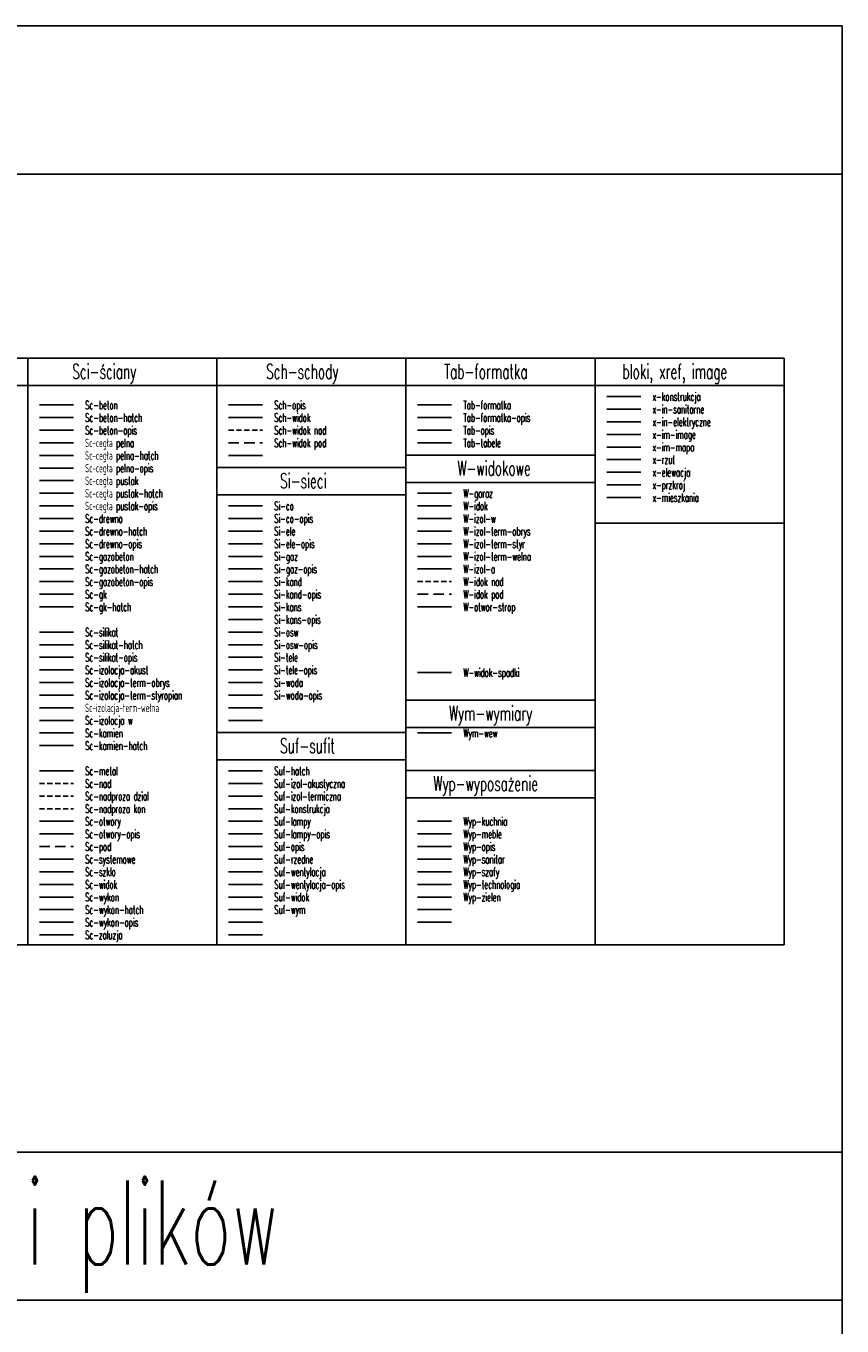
# Model space of a CAD drawing. Extents: x 41755 to 123924, y -112333 to 86187.
# Tile 152 of 256: x 52481 to 54423, y -533 to 2558. Entities that reach past the tile are written whole.
import ezdxf

# ---------------------------------------------------------------- set-up
doc = ezdxf.new("R2010")
doc.units = 0
doc.header["$LTSCALE"] = 50
doc.linetypes.add('DASHED', pattern=[0.75, 0.5, -0.25])
doc.linetypes.add('DASHED2', pattern=[0.375, 0.25, -0.125])
doc.layers.get('0').update_dxf_attribs({"color": 101, "linetype": 'CONTINUOUS'})
for name, color, linetype in [('Sc-beton', 7, 'CONTINUOUS'), ('Sc-beton-hatch', 86, 'CONTINUOUS'), ('Sc-beton-opis', 51, 'CONTINUOUS'), ('Sc-cegla pelna', 32, 'CONTINUOUS'), ('Sc-cegla pelna-hatch', 8, 'CONTINUOUS'), ('Sc-cegla pelna-opis', 51, 'CONTINUOUS'), ('Sc-cegla pustak', 42, 'CONTINUOUS'), ('Sc-cegla pustak-hatch', 8, 'CONTINUOUS'), ('Sc-cegla pustak-opis', 51, 'CONTINUOUS'), ('Sc-drewno', 22, 'CONTINUOUS'), ('Sc-drewno-hatch', 8, 'CONTINUOUS'), ('Sc-drewno-opis', 51, 'CONTINUOUS'), ('Sc-gazobeton', 45, 'CONTINUOUS'), ('Sc-gazobeton-hatch', 8, 'CONTINUOUS'), ('Sc-gazobeton-opis', 51, 'CONTINUOUS'), ('Sc-gk', 120, 'CONTINUOUS'), ('Sc-gk-hatch', 8, 'CONTINUOUS'), ('Sc-izolacja akust', 151, 'BATTING'), ('Sc-izolacja term-obrys', 132, 'CONTINUOUS'), ('Sc-izolacja term-styropian', 151, 'STYROPIAN-KA'), ('Sc-izolacja term-welna', 151, 'BATTING'), ('Sc-izolacja w', 144, 'CONTINUOUS'), ('Sc-kamien', 31, 'CONTINUOUS'), ('Sc-kamien-hatch', 8, 'CONTINUOUS'), ('Sc-metal', 141, 'CONTINUOUS'), ('Sc-nad', 5, 'DASHED2'), ('Sc-nadproza dzial', 5, 'DASHED2'), ('Sc-nadproza kon', 5, 'DASHED2'), ('Sc-otwory', 126, 'CONTINUOUS'), ('Sc-otwory-opis', 126, 'CONTINUOUS'), ('Sc-pod', 5, 'DASHED'), ('Sc-silikat', 61, 'CONTINUOUS'), ('Sc-silikat-hatch', 8, 'CONTINUOUS'), ('Sc-silikat-opis', 51, 'CONTINUOUS'), ('Sc-systemowe', 150, 'CONTINUOUS'), ('Sc-szklo', 134, 'CONTINUOUS'), ('Sc-wykon', 81, 'CONTINUOUS'), ('Sc-wykon-hatch', 8, 'CONTINUOUS'), ('Sc-wykon-opis', 51, 'CONTINUOUS'), ('Sc-zaluzja', 9, 'CONTINUOUS'), ('Sch-opis', 51, 'CONTINUOUS'), ('Sch-widok', 12, 'CONTINUOUS'), ('Sch-widok-nad', 12, 'DASHED2'), ('Sch-widok-pod', 12, 'DASHED'), ('Si-co', 70, 'CONTINUOUS'), ('Si-co-opis', 70, 'CONTINUOUS'), ('Si-ele', 10, 'CONTINUOUS'), ('Si-ele-opis', 10, 'CONTINUOUS'), ('Si-gaz', 40, 'CONTINUOUS'), ('Si-gaz-opis', 40, 'CONTINUOUS'), ('Si-kand', 76, 'CONTINUOUS'), ('Si-kand-opis', 76, 'CONTINUOUS'), ('Si-kans', 34, 'CONTINUOUS'), ('Si-kans-opis', 34, 'CONTINUOUS'), ('Si-osw', 210, 'CONTINUOUS'), ('Si-osw-opis', 210, 'CONTINUOUS'), ('Si-tele', 30, 'CONTINUOUS'), ('Si-tele-opis', 30, 'CONTINUOUS'), ('Si-woda', 160, 'CONTINUOUS'), ('Si-woda-opis', 160, 'CONTINUOUS'), ('Suf-hatch', 162, 'CONTINUOUS'), ('Suf-izol-akustyczna', 151, 'CONTINUOUS'), ('Suf-izol-termiczna', 151, 'CONTINUOUS'), ('Suf-konstrukcja', 9, 'CONTINUOUS'), ('Suf-lampy', 8, 'CONTINUOUS'), ('Suf-lampy-opis', 75, 'CONTINUOUS'), ('Suf-opis', 75, 'CONTINUOUS'), ('Suf-rzedne', 8, 'CONTINUOUS'), ('Suf-wentylacja', 8, 'CONTINUOUS'), ('Suf-wentylacja-opis', 75, 'CONTINUOUS'), ('Suf-widok', 8, 'CONTINUOUS'), ('Suf-wym', 8, 'CONTINUOUS'), ('Tab-formatka', 1, 'CONTINUOUS'), ('Tab-formatka-opis', 1, 'CONTINUOUS'), ('Tab-opis', 1, 'CONTINUOUS'), ('Tab-tabele', 1, 'CONTINUOUS'), ('W-garaz', 9, 'CONTINUOUS'), ('W-idok', 8, 'CONTINUOUS'), ('W-idok nad', 5, 'DASHED2'), ('W-idok pod', 5, 'DASHED'), ('W-izol-a', 151, 'BATTING'), ('W-izol-term-obrys', 132, 'CONTINUOUS'), ('W-izol-term-styrop', 151, 'STYROPIAN-KA'), ('W-izol-term-welna', 151, 'BATTING'), ('W-izol-w', 144, 'CONTINUOUS'), ('W-otwor-strop', 1, 'CONTINUOUS'), ('W-widok-spadki', 61, 'CONTINUOUS'), ('Wym-wew', 8, 'CONTINUOUS'), ('Wyp-kuchnia', 71, 'CONTINUOUS'), ('Wyp-meble', 155, 'CONTINUOUS'), ('Wyp-opis', 51, 'CONTINUOUS'), ('Wyp-sanitar', 131, 'CONTINUOUS'), ('Wyp-szafy', 9, 'CONTINUOUS'), ('Wyp-technologia', 71, 'CONTINUOUS'), ('Wyp-zielen', 104, 'CONTINUOUS'), ('x-elewacja', 8, 'CONTINUOUS'), ('x-image', 8, 'CONTINUOUS'), ('x-mapa', 8, 'CONTINUOUS'), ('x-mieszkania', 8, 'CONTINUOUS'), ('x-przekroj', 8, 'CONTINUOUS'), ('x-rzut', 8, 'CONTINUOUS')]:
    doc.layers.add(name, color=color, linetype=linetype)
for name, color, linetype, plot in [('x-in-elektryczne', 234, 'CONTINUOUS', False), ('x-in-sanitarne', 73, 'CONTINUOUS', False), ('x-konstrukcja', 161, 'CONTINUOUS', False)]:
    doc.layers.add(name, color=color, linetype=linetype, plot=plot)
doc.styles.add('KA wymiar', font='romans.shx', dxfattribs={"width": 0.6})
doc.linetypes.add('BATTING', pattern='A,0.0001,-0.1,[134,ltypeshp.shx,S=0.1,R=0,X=-0.1,Y=0],-0.2,[134,ltypeshp.shx,S=0.1,R=180,X=0.1,Y=0],-0.1', length=0.4001)
doc.linetypes.add('STYROPIAN-KA', pattern='A,0.0001,-0.1,[135,ltypeshp.shx,S=0.1,R=0,X=-0.1,Y=0],0,[135,ltypeshp.shx,S=0.1,R=180,X=0.1,Y=0],-0.1', length=0.2001)

msp = doc.modelspace()

# ---------------------------------------------------------------- linework, layer by layer
for p, q in [((41755.108, 2205.993), (54423.318, 2205.993)), ((49785.612, 1767.886), (54285.612, 1767.886)), ((52485.612, 373.178), (52485.612, 1767.886)), ((52935.612, 373.178), (52935.612, 1767.886)), ((53385.612, 373.178), (53385.612, 1767.886)), ((53835.612, 373.178), (53835.612, 1767.886)), ((54285.612, 373.178), (54285.612, 1767.886)), ((49785.612, 1702.886), (54285.612, 1702.886)), ((52963.318, 1536.969), (53044.316, 1536.969)), ((53385.612, 1537.886), (53835.612, 1537.886)), ((52935.612, 1507.886), (53385.612, 1507.886)), ((53385.612, 1472.886), (53835.612, 1472.886)), ((52513.318, 1446.969), (52594.316, 1446.969)), ((52935.612, 1442.886), (53385.612, 1442.886)), ((52513.318, 1386.969), (52594.316, 1386.969)), ((53835.612, 1375.634), (54285.612, 1375.634)), ((52963.318, 936.969), (53044.316, 936.969)), ((53385.612, 955.353), (53835.612, 955.353)), ((52963.318, 906.969), (53044.316, 906.969)), ((52935.612, 877.886), (53385.612, 877.886)), ((53385.612, 890.353), (53835.612, 890.353)), ((52935.612, 812.886), (53385.612, 812.886)), ((53385.612, 787.886), (53835.612, 787.886)), ((53385.612, 722.886), (53835.612, 722.886)), ((53413.318, 456.969), (53494.316, 456.969)), ((52963.318, 426.969), (53044.316, 426.969)), ((53413.318, 426.969), (53494.316, 426.969)), ((49785.612, 373.178), (54285.612, 373.178)), ((52963.318, 396.969), (53044.316, 396.969)), ((54423.318, -119.567), (49568.853, -119.567)), ((54423.318, -471.622), (49568.853, -471.622))]:
    msp.add_line(p, q)
msp.add_lwpolyline([(41755.108, 2558.048), (54423.318, 2558.048), (54423.318, -3589.987), (41755.108, -3589.987)], close=True)
at = {"layer": 'Sc-beton'}
msp.add_line((52513.318, 1656.969), (52594.316, 1656.969), dxfattribs=at)
at = {"layer": 'Sc-beton-hatch'}
msp.add_line((52513.318, 1626.969), (52594.316, 1626.969), dxfattribs=at)
at = {"layer": 'Sc-beton-opis'}
msp.add_line((52513.318, 1596.969), (52594.316, 1596.969), dxfattribs=at)
at = {"layer": 'Sc-cegla pelna'}
msp.add_line((52513.318, 1566.969), (52594.316, 1566.969), dxfattribs=at)
at = {"layer": 'Sc-cegla pelna-hatch'}
msp.add_line((52513.318, 1536.969), (52594.316, 1536.969), dxfattribs=at)
at = {"layer": 'Sc-cegla pelna-opis'}
msp.add_line((52513.318, 1506.969), (52594.316, 1506.969), dxfattribs=at)
at = {"layer": 'Sc-cegla pustak'}
msp.add_line((52513.318, 1476.969), (52594.316, 1476.969), dxfattribs=at)
at = {"layer": 'Sc-cegla pustak-opis'}
msp.add_line((52513.318, 1416.969), (52594.316, 1416.969), dxfattribs=at)
at = {"layer": 'Sc-drewno-hatch'}
msp.add_line((52513.318, 1356.969), (52594.316, 1356.969), dxfattribs=at)
at = {"layer": 'Sc-drewno-opis'}
msp.add_line((52513.318, 1326.969), (52594.316, 1326.969), dxfattribs=at)
at = {"layer": 'Sc-gazobeton'}
msp.add_line((52513.318, 1296.969), (52594.316, 1296.969), dxfattribs=at)
at = {"layer": 'Sc-gazobeton-hatch'}
msp.add_line((52513.318, 1266.969), (52594.316, 1266.969), dxfattribs=at)
at = {"layer": 'Sc-gazobeton-opis'}
msp.add_line((52513.318, 1236.969), (52594.316, 1236.969), dxfattribs=at)
at = {"layer": 'Sc-gk'}
msp.add_line((52513.318, 1206.969), (52594.316, 1206.969), dxfattribs=at)
at = {"layer": 'Sc-gk-hatch'}
msp.add_line((52513.318, 1176.969), (52594.316, 1176.969), dxfattribs=at)
at = {"layer": 'Sc-izolacja akust', "ltscale": 0.2}
msp.add_line((52513.318, 1026.969), (52594.316, 1026.969), dxfattribs=at)
at = {"layer": 'Sc-izolacja term-obrys'}
msp.add_line((52513.318, 996.969), (52594.316, 996.969), dxfattribs=at)
at = {"layer": 'Sc-izolacja term-styropian'}
msp.add_line((52513.318, 966.969), (52594.316, 966.969), dxfattribs=at)
at = {"layer": 'Sc-izolacja term-welna', "ltscale": 0.2}
msp.add_line((52513.318, 936.969), (52594.316, 936.969), dxfattribs=at)
at = {"layer": 'Sc-izolacja w'}
msp.add_line((52513.318, 906.969), (52594.316, 906.969), dxfattribs=at)
at = {"layer": 'Sc-kamien'}
msp.add_line((52513.318, 876.969), (52594.316, 876.969), dxfattribs=at)
at = {"layer": 'Sc-kamien-hatch'}
msp.add_line((52513.318, 846.969), (52594.316, 846.969), dxfattribs=at)
at = {"layer": 'Sc-metal'}
msp.add_line((52513.318, 786.969), (52594.316, 786.969), dxfattribs=at)
at = {"layer": 'Sc-nad'}
msp.add_line((52513.318, 756.969), (52594.316, 756.969), dxfattribs=at)
at = {"layer": 'Sc-nadproza dzial'}
msp.add_line((52513.318, 726.969), (52594.316, 726.969), dxfattribs=at)
at = {"layer": 'Sc-nadproza kon'}
msp.add_line((52513.318, 696.969), (52594.316, 696.969), dxfattribs=at)
at = {"layer": 'Sc-otwory'}
msp.add_line((52513.318, 666.969), (52594.316, 666.969), dxfattribs=at)
at = {"layer": 'Sc-otwory-opis'}
msp.add_line((52513.318, 636.969), (52594.316, 636.969), dxfattribs=at)
at = {"layer": 'Sc-pod'}
msp.add_line((52513.318, 606.969), (52594.316, 606.969), dxfattribs=at)
at = {"layer": 'Sc-silikat'}
msp.add_line((52513.318, 1116.969), (52594.316, 1116.969), dxfattribs=at)
at = {"layer": 'Sc-silikat-hatch'}
msp.add_line((52513.318, 1086.969), (52594.316, 1086.969), dxfattribs=at)
at = {"layer": 'Sc-silikat-opis'}
msp.add_line((52513.318, 1056.969), (52594.316, 1056.969), dxfattribs=at)
at = {"layer": 'Sc-systemowe'}
msp.add_line((52513.318, 576.969), (52594.316, 576.969), dxfattribs=at)
at = {"layer": 'Sc-szklo'}
msp.add_line((52513.318, 546.969), (52594.316, 546.969), dxfattribs=at)
at = {"layer": 'Sc-wykon'}
msp.add_line((52513.318, 486.969), (52594.316, 486.969), dxfattribs=at)
at = {"layer": 'Sc-wykon-hatch'}
msp.add_line((52513.318, 456.969), (52594.316, 456.969), dxfattribs=at)
at = {"layer": 'Sc-wykon-opis'}
msp.add_line((52513.318, 426.969), (52594.316, 426.969), dxfattribs=at)
at = {"layer": 'Sc-zaluzja'}
for p, q in [((52513.318, 516.969), (52594.316, 516.969)), ((52513.318, 396.969), (52594.316, 396.969))]:
    msp.add_line(p, q, dxfattribs=at)
at = {"layer": 'Sch-opis'}
msp.add_line((52963.318, 1656.969), (53044.316, 1656.969), dxfattribs=at)
at = {"layer": 'Sch-widok'}
msp.add_line((52963.318, 1626.969), (53044.316, 1626.969), dxfattribs=at)
at = {"layer": 'Sch-widok-nad'}
msp.add_line((52963.318, 1596.969), (53044.316, 1596.969), dxfattribs=at)
at = {"layer": 'Sch-widok-pod'}
msp.add_line((52963.318, 1566.969), (53044.316, 1566.969), dxfattribs=at)
at = {"layer": 'Si-co'}
msp.add_line((52963.318, 1416.969), (53044.316, 1416.969), dxfattribs=at)
at = {"layer": 'Si-co-opis'}
msp.add_line((52963.318, 1386.969), (53044.316, 1386.969), dxfattribs=at)
at = {"layer": 'Si-ele'}
msp.add_line((52963.318, 1356.969), (53044.316, 1356.969), dxfattribs=at)
at = {"layer": 'Si-ele-opis'}
msp.add_line((52963.318, 1326.969), (53044.316, 1326.969), dxfattribs=at)
at = {"layer": 'Si-gaz'}
msp.add_line((52963.318, 1296.969), (53044.316, 1296.969), dxfattribs=at)
at = {"layer": 'Si-gaz-opis'}
msp.add_line((52963.318, 1266.969), (53044.316, 1266.969), dxfattribs=at)
at = {"layer": 'Si-kand'}
msp.add_line((52963.318, 1236.969), (53044.316, 1236.969), dxfattribs=at)
at = {"layer": 'Si-kand-opis'}
msp.add_line((52963.318, 1206.969), (53044.316, 1206.969), dxfattribs=at)
at = {"layer": 'Si-kans'}
msp.add_line((52963.318, 1176.969), (53044.316, 1176.969), dxfattribs=at)
at = {"layer": 'Si-kans-opis'}
msp.add_line((52963.318, 1146.969), (53044.316, 1146.969), dxfattribs=at)
at = {"layer": 'Si-osw'}
msp.add_line((52963.318, 1116.969), (53044.316, 1116.969), dxfattribs=at)
at = {"layer": 'Si-osw-opis'}
msp.add_line((52963.318, 1086.969), (53044.316, 1086.969), dxfattribs=at)
at = {"layer": 'Si-tele'}
msp.add_line((52963.318, 1056.969), (53044.316, 1056.969), dxfattribs=at)
at = {"layer": 'Si-tele-opis'}
msp.add_line((52963.318, 1026.969), (53044.316, 1026.969), dxfattribs=at)
at = {"layer": 'Si-woda'}
msp.add_line((52963.318, 996.969), (53044.316, 996.969), dxfattribs=at)
at = {"layer": 'Si-woda-opis'}
msp.add_line((52963.318, 966.969), (53044.316, 966.969), dxfattribs=at)
at = {"layer": 'Suf-hatch'}
msp.add_line((52963.318, 786.969), (53044.316, 786.969), dxfattribs=at)
at = {"layer": 'Suf-izol-akustyczna'}
msp.add_line((52963.318, 756.969), (53044.316, 756.969), dxfattribs=at)
at = {"layer": 'Suf-izol-termiczna'}
msp.add_line((52963.318, 726.969), (53044.316, 726.969), dxfattribs=at)
at = {"layer": 'Suf-konstrukcja'}
msp.add_line((52963.318, 696.969), (53044.316, 696.969), dxfattribs=at)
at = {"layer": 'Suf-lampy'}
msp.add_line((52963.318, 666.969), (53044.316, 666.969), dxfattribs=at)
at = {"layer": 'Suf-lampy-opis'}
msp.add_line((52963.318, 636.969), (53044.316, 636.969), dxfattribs=at)
at = {"layer": 'Suf-opis'}
msp.add_line((52963.318, 606.969), (53044.316, 606.969), dxfattribs=at)
at = {"layer": 'Suf-rzedne'}
msp.add_line((52963.318, 576.969), (53044.316, 576.969), dxfattribs=at)
at = {"layer": 'Suf-wentylacja'}
msp.add_line((52963.318, 546.969), (53044.316, 546.969), dxfattribs=at)
at = {"layer": 'Suf-wentylacja-opis'}
msp.add_line((52963.318, 516.969), (53044.316, 516.969), dxfattribs=at)
at = {"layer": 'Suf-widok'}
msp.add_line((52963.318, 486.969), (53044.316, 486.969), dxfattribs=at)
at = {"layer": 'Suf-wym'}
msp.add_line((52963.318, 456.969), (53044.316, 456.969), dxfattribs=at)
at = {"layer": 'Tab-formatka'}
msp.add_line((53413.318, 1656.969), (53494.316, 1656.969), dxfattribs=at)
at = {"layer": 'Tab-formatka-opis'}
msp.add_line((53413.318, 1626.969), (53494.316, 1626.969), dxfattribs=at)
at = {"layer": 'Tab-opis'}
msp.add_line((53413.318, 1596.969), (53494.316, 1596.969), dxfattribs=at)
at = {"layer": 'Tab-tabele'}
msp.add_line((53413.318, 1566.969), (53494.316, 1566.969), dxfattribs=at)
at = {"layer": 'W-garaz'}
msp.add_line((53413.318, 1446.969), (53494.316, 1446.969), dxfattribs=at)
at = {"layer": 'W-idok'}
msp.add_line((53413.318, 1416.969), (53494.316, 1416.969), dxfattribs=at)
at = {"layer": 'W-idok nad'}
msp.add_line((53413.318, 1236.969), (53494.316, 1236.969), dxfattribs=at)
at = {"layer": 'W-idok pod'}
msp.add_line((53413.318, 1206.969), (53494.316, 1206.969), dxfattribs=at)
at = {"layer": 'W-izol-a', "ltscale": 0.2}
msp.add_line((53413.318, 1266.969), (53494.316, 1266.969), dxfattribs=at)
at = {"layer": 'W-izol-term-obrys'}
msp.add_line((53413.318, 1356.969), (53494.316, 1356.969), dxfattribs=at)
at = {"layer": 'W-izol-term-styrop'}
msp.add_line((53413.318, 1326.969), (53494.316, 1326.969), dxfattribs=at)
at = {"layer": 'W-izol-term-welna', "ltscale": 0.2}
msp.add_line((53413.318, 1296.969), (53494.316, 1296.969), dxfattribs=at)
at = {"layer": 'W-izol-w'}
msp.add_line((53413.318, 1386.969), (53494.316, 1386.969), dxfattribs=at)
at = {"layer": 'W-otwor-strop'}
msp.add_line((53413.318, 1176.969), (53494.316, 1176.969), dxfattribs=at)
at = {"layer": 'W-widok-spadki'}
msp.add_line((53413.318, 1020.799), (53494.316, 1020.799), dxfattribs=at)
at = {"layer": 'Wym-wew'}
msp.add_line((53413.318, 876.969), (53494.316, 876.969), dxfattribs=at)
at = {"layer": 'Wyp-kuchnia'}
msp.add_line((53413.318, 666.969), (53494.316, 666.969), dxfattribs=at)
at = {"layer": 'Wyp-meble'}
msp.add_line((53413.318, 636.969), (53494.316, 636.969), dxfattribs=at)
at = {"layer": 'Wyp-opis'}
msp.add_line((53413.318, 606.969), (53494.316, 606.969), dxfattribs=at)
at = {"layer": 'Wyp-sanitar'}
msp.add_line((53413.318, 576.969), (53494.316, 576.969), dxfattribs=at)
at = {"layer": 'Wyp-szafy'}
msp.add_line((53413.318, 546.969), (53494.316, 546.969), dxfattribs=at)
at = {"layer": 'Wyp-technologia'}
msp.add_line((53413.318, 516.969), (53494.316, 516.969), dxfattribs=at)
at = {"layer": 'Wyp-zielen'}
msp.add_line((53413.318, 486.969), (53494.316, 486.969), dxfattribs=at)
at = {"layer": 'x-elewacja'}
msp.add_line((53863.318, 1496.969), (53944.316, 1496.969), dxfattribs=at)
at = {"layer": 'x-image'}
msp.add_line((53863.318, 1586.969), (53944.316, 1586.969), dxfattribs=at)
at = {"layer": 'x-in-elektryczne'}
msp.add_line((53863.318, 1616.969), (53944.316, 1616.969), dxfattribs=at)
at = {"layer": 'x-in-sanitarne'}
msp.add_line((53863.318, 1646.969), (53944.316, 1646.969), dxfattribs=at)
at = {"layer": 'x-konstrukcja'}
msp.add_line((53863.318, 1676.969), (53944.316, 1676.969), dxfattribs=at)
at = {"layer": 'x-mapa'}
msp.add_line((53863.318, 1556.969), (53944.316, 1556.969), dxfattribs=at)
at = {"layer": 'x-mieszkania'}
msp.add_line((53863.318, 1436.969), (53944.316, 1436.969), dxfattribs=at)
at = {"layer": 'x-przekroj'}
msp.add_line((53863.318, 1466.969), (53944.316, 1466.969), dxfattribs=at)
at = {"layer": 'x-rzut'}
msp.add_line((53863.318, 1526.969), (53944.316, 1526.969), dxfattribs=at)

# ---------------------------------------------------------------- texts
at = {"style": 'KA wymiar', "width": 0.6}
for s, height, p in [('Sci-ściany', 35, (52591.603, 1719.198)), ('Sch-schody', 35, (53052.927, 1719.198)), ('Tab-formatka', 35, (53476.199, 1719.198)), ('bloki, xref, image', 35, (53900.805, 1719.198)), ('W-widokowe', 35, (53508.088, 1489.198)), ('Si-sieci', 35, (53086.152, 1459.198)), ('Wym-wymiary', 35, (53487.954, 906.665)), ('Suf-sufit', 35, (53086.152, 829.198)), ('Wyp-wyposażenie', 35, (53450.805, 739.198)), ('numeracja rysunków i plików', 200, (50738.288, -387.187))]:
    msp.add_text(s, height=height, dxfattribs=at).set_placement(p)
at = {"layer": 'Sc-beton', "style": 'KA wymiar', "width": 0.6}
msp.add_text('Sc-beton', height=20, dxfattribs=at).set_placement((52622.089, 1646.758))
at = {"layer": 'Sc-beton-hatch', "style": 'KA wymiar', "width": 0.6}
msp.add_text('Sc-beton-hatch', height=20, dxfattribs=at).set_placement((52622.089, 1616.758))
at = {"layer": 'Sc-beton-opis', "style": 'KA wymiar', "width": 0.6}
msp.add_text('Sc-beton-opis', height=20, dxfattribs=at).set_placement((52622.089, 1586.758))
at = {"layer": 'Sc-cegla pelna', "style": 'KA wymiar', "width": 0.6}
msp.add_text('Sc-cegła pelna', height=20, dxfattribs=at).set_placement((52622.089, 1556.758))
at = {"layer": 'Sc-cegla pelna-hatch', "style": 'KA wymiar', "width": 0.6}
msp.add_text('Sc-cegła pelna-hatch', height=20, dxfattribs=at).set_placement((52622.089, 1526.758))
at = {"layer": 'Sc-cegla pelna-opis', "style": 'KA wymiar', "width": 0.6}
msp.add_text('Sc-cegła pelna-opis', height=20, dxfattribs=at).set_placement((52622.089, 1496.758))
at = {"layer": 'Sc-cegla pustak', "style": 'KA wymiar', "width": 0.6}
msp.add_text('Sc-cegła pustak', height=20, dxfattribs=at).set_placement((52622.089, 1466.758))
at = {"layer": 'Sc-cegla pustak-hatch', "style": 'KA wymiar', "width": 0.6}
msp.add_text('Sc-cegła pustak-hatch', height=20, dxfattribs=at).set_placement((52622.089, 1436.758))
at = {"layer": 'Sc-cegla pustak-opis', "style": 'KA wymiar', "width": 0.6}
msp.add_text('Sc-cegła pustak-opis', height=20, dxfattribs=at).set_placement((52622.089, 1406.758))
at = {"layer": 'Sc-drewno', "style": 'KA wymiar', "width": 0.6}
msp.add_text('Sc-drewno', height=20, dxfattribs=at).set_placement((52622.089, 1376.758))
at = {"layer": 'Sc-drewno-hatch', "style": 'KA wymiar', "width": 0.6}
msp.add_text('Sc-drewno-hatch', height=20, dxfattribs=at).set_placement((52622.089, 1346.758))
at = {"layer": 'Sc-drewno-opis', "style": 'KA wymiar', "width": 0.6}
msp.add_text('Sc-drewno-opis', height=20, dxfattribs=at).set_placement((52622.089, 1316.758))
at = {"layer": 'Sc-gazobeton', "style": 'KA wymiar', "width": 0.6}
msp.add_text('Sc-gazobeton', height=20, dxfattribs=at).set_placement((52622.089, 1286.758))
at = {"layer": 'Sc-gazobeton-hatch', "style": 'KA wymiar', "width": 0.6}
msp.add_text('Sc-gazobeton-hatch', height=20, dxfattribs=at).set_placement((52622.089, 1256.758))
at = {"layer": 'Sc-gazobeton-opis', "style": 'KA wymiar', "width": 0.6}
msp.add_text('Sc-gazobeton-opis', height=20, dxfattribs=at).set_placement((52622.089, 1226.758))
at = {"layer": 'Sc-gk', "style": 'KA wymiar', "width": 0.6}
msp.add_text('Sc-gk', height=20, dxfattribs=at).set_placement((52622.089, 1196.758))
at = {"layer": 'Sc-gk-hatch', "style": 'KA wymiar', "width": 0.6}
msp.add_text('Sc-gk-hatch', height=20, dxfattribs=at).set_placement((52622.089, 1166.758))
at = {"layer": 'Sc-izolacja akust', "style": 'KA wymiar', "width": 0.6}
msp.add_text('Sc-izolacja-akust', height=20, dxfattribs=at).set_placement((52622.089, 1016.758))
at = {"layer": 'Sc-izolacja term-obrys', "style": 'KA wymiar', "width": 0.6}
msp.add_text('Sc-izolacja-term-obrys', height=20, dxfattribs=at).set_placement((52622.089, 986.758))
at = {"layer": 'Sc-izolacja term-styropian', "style": 'KA wymiar', "width": 0.6}
msp.add_text('Sc-izolacja-term-styropian', height=20, dxfattribs=at).set_placement((52622.089, 956.758))
at = {"layer": 'Sc-izolacja term-welna', "style": 'KA wymiar', "width": 0.6}
msp.add_text('Sc-izolacja-term-wełna', height=20, dxfattribs=at).set_placement((52622.089, 926.758))
at = {"layer": 'Sc-izolacja w', "style": 'KA wymiar', "width": 0.6}
msp.add_text('Sc-izolacja w', height=20, dxfattribs=at).set_placement((52622.089, 896.758))
at = {"layer": 'Sc-kamien', "style": 'KA wymiar', "width": 0.6}
msp.add_text('Sc-kamien', height=20, dxfattribs=at).set_placement((52622.089, 866.758))
at = {"layer": 'Sc-kamien-hatch', "style": 'KA wymiar', "width": 0.6}
msp.add_text('Sc-kamien-hatch', height=20, dxfattribs=at).set_placement((52622.089, 836.758))
at = {"layer": 'Sc-metal', "style": 'KA wymiar', "width": 0.6}
msp.add_text('Sc-metal', height=20, dxfattribs=at).set_placement((52622.089, 776.758))
at = {"layer": 'Sc-nad', "style": 'KA wymiar', "width": 0.6}
msp.add_text('Sc-nad', height=20, dxfattribs=at).set_placement((52622.089, 746.758))
at = {"layer": 'Sc-nadproza dzial', "style": 'KA wymiar', "width": 0.6}
msp.add_text('Sc-nadproza dzial', height=20, dxfattribs=at).set_placement((52622.089, 716.758))
at = {"layer": 'Sc-nadproza kon', "style": 'KA wymiar', "width": 0.6}
msp.add_text('Sc-nadproza kon', height=20, dxfattribs=at).set_placement((52622.089, 686.758))
at = {"layer": 'Sc-otwory', "style": 'KA wymiar', "width": 0.6}
msp.add_text('Sc-otwory', height=20, dxfattribs=at).set_placement((52622.089, 656.758))
at = {"layer": 'Sc-otwory-opis', "style": 'KA wymiar', "width": 0.6}
msp.add_text('Sc-otwory-opis', height=20, dxfattribs=at).set_placement((52622.089, 626.758))
at = {"layer": 'Sc-pod', "style": 'KA wymiar', "width": 0.6}
msp.add_text('Sc-pod', height=20, dxfattribs=at).set_placement((52622.089, 596.758))
at = {"layer": 'Sc-silikat', "style": 'KA wymiar', "width": 0.6}
msp.add_text('Sc-silikat', height=20, dxfattribs=at).set_placement((52622.089, 1106.758))
at = {"layer": 'Sc-silikat-hatch', "style": 'KA wymiar', "width": 0.6}
msp.add_text('Sc-silikat-hatch', height=20, dxfattribs=at).set_placement((52622.089, 1076.758))
at = {"layer": 'Sc-silikat-opis', "style": 'KA wymiar', "width": 0.6}
msp.add_text('Sc-silikat-opis', height=20, dxfattribs=at).set_placement((52622.089, 1046.758))
at = {"layer": 'Sc-systemowe', "style": 'KA wymiar', "width": 0.6}
msp.add_text('Sc-systemowe', height=20, dxfattribs=at).set_placement((52622.089, 566.758))
at = {"layer": 'Sc-szklo', "style": 'KA wymiar', "width": 0.6}
msp.add_text('Sc-szklo', height=20, dxfattribs=at).set_placement((52622.089, 536.758))
at = {"layer": 'Sc-wykon', "style": 'KA wymiar', "width": 0.6}
msp.add_text('Sc-wykon', height=20, dxfattribs=at).set_placement((52622.089, 476.758))
at = {"layer": 'Sc-wykon-hatch', "style": 'KA wymiar', "width": 0.6}
msp.add_text('Sc-wykon-hatch', height=20, dxfattribs=at).set_placement((52622.089, 446.758))
at = {"layer": 'Sc-wykon-opis', "style": 'KA wymiar', "width": 0.6}
msp.add_text('Sc-wykon-opis', height=20, dxfattribs=at).set_placement((52622.089, 416.758))
at = {"layer": 'Sc-zaluzja', "style": 'KA wymiar', "width": 0.6}
for s, p in [('Sc-widok', (52622.089, 506.758)), ('Sc-zaluzja', (52622.089, 386.758))]:
    msp.add_text(s, height=20, dxfattribs=at).set_placement(p)
at = {"layer": 'Sch-opis', "style": 'KA wymiar', "width": 0.6}
msp.add_text('Sch-opis', height=20, dxfattribs=at).set_placement((53072.089, 1646.758))
at = {"layer": 'Sch-widok', "style": 'KA wymiar', "width": 0.6}
msp.add_text('Sch-widok', height=20, dxfattribs=at).set_placement((53072.089, 1616.758))
at = {"layer": 'Sch-widok-nad', "style": 'KA wymiar', "width": 0.6}
msp.add_text('Sch-widok nad', height=20, dxfattribs=at).set_placement((53072.089, 1586.758))
at = {"layer": 'Sch-widok-pod', "style": 'KA wymiar', "width": 0.6}
msp.add_text('Sch-widok pod', height=20, dxfattribs=at).set_placement((53072.089, 1556.758))
at = {"layer": 'Si-co', "style": 'KA wymiar', "width": 0.6}
msp.add_text('Si-co', height=20, dxfattribs=at).set_placement((53072.089, 1406.758))
at = {"layer": 'Si-co-opis', "style": 'KA wymiar', "width": 0.6}
msp.add_text('Si-co-opis', height=20, dxfattribs=at).set_placement((53072.089, 1376.758))
at = {"layer": 'Si-ele', "style": 'KA wymiar', "width": 0.6}
msp.add_text('Si-ele', height=20, dxfattribs=at).set_placement((53072.089, 1346.758))
at = {"layer": 'Si-ele-opis', "style": 'KA wymiar', "width": 0.6}
msp.add_text('Si-ele-opis', height=20, dxfattribs=at).set_placement((53072.089, 1316.758))
at = {"layer": 'Si-gaz', "style": 'KA wymiar', "width": 0.6}
msp.add_text('Si-gaz', height=20, dxfattribs=at).set_placement((53072.089, 1286.758))
at = {"layer": 'Si-gaz-opis', "style": 'KA wymiar', "width": 0.6}
msp.add_text('Si-gaz-opis', height=20, dxfattribs=at).set_placement((53072.089, 1256.758))
at = {"layer": 'Si-kand', "style": 'KA wymiar', "width": 0.6}
msp.add_text('Si-kand', height=20, dxfattribs=at).set_placement((53072.089, 1226.758))
at = {"layer": 'Si-kand-opis', "style": 'KA wymiar', "width": 0.6}
msp.add_text('Si-kand-opis', height=20, dxfattribs=at).set_placement((53072.089, 1196.758))
at = {"layer": 'Si-kans', "style": 'KA wymiar', "width": 0.6}
msp.add_text('Si-kans', height=20, dxfattribs=at).set_placement((53072.089, 1166.758))
at = {"layer": 'Si-kans-opis', "style": 'KA wymiar', "width": 0.6}
msp.add_text('Si-kans-opis', height=20, dxfattribs=at).set_placement((53072.089, 1136.758))
at = {"layer": 'Si-osw', "style": 'KA wymiar', "width": 0.6}
msp.add_text('Si-osw', height=20, dxfattribs=at).set_placement((53072.089, 1106.758))
at = {"layer": 'Si-osw-opis', "style": 'KA wymiar', "width": 0.6}
msp.add_text('Si-osw-opis', height=20, dxfattribs=at).set_placement((53072.089, 1076.758))
at = {"layer": 'Si-tele', "style": 'KA wymiar', "width": 0.6}
msp.add_text('Si-tele', height=20, dxfattribs=at).set_placement((53072.089, 1046.758))
at = {"layer": 'Si-tele-opis', "style": 'KA wymiar', "width": 0.6}
msp.add_text('Si-tele-opis', height=20, dxfattribs=at).set_placement((53072.089, 1016.758))
at = {"layer": 'Si-woda', "style": 'KA wymiar', "width": 0.6}
msp.add_text('Si-woda', height=20, dxfattribs=at).set_placement((53072.089, 986.758))
at = {"layer": 'Si-woda-opis', "style": 'KA wymiar', "width": 0.6}
msp.add_text('Si-woda-opis', height=20, dxfattribs=at).set_placement((53072.089, 956.758))
at = {"layer": 'Suf-hatch', "style": 'KA wymiar', "width": 0.6}
msp.add_text('Suf-hatch', height=20, dxfattribs=at).set_placement((53072.089, 776.758))
at = {"layer": 'Suf-izol-akustyczna', "style": 'KA wymiar', "width": 0.6}
msp.add_text('Suf-izol-akustyczna', height=20, dxfattribs=at).set_placement((53072.089, 746.758))
at = {"layer": 'Suf-izol-termiczna', "style": 'KA wymiar', "width": 0.6}
msp.add_text('Suf-izol-termiczna', height=20, dxfattribs=at).set_placement((53072.089, 716.758))
at = {"layer": 'Suf-konstrukcja', "style": 'KA wymiar', "width": 0.6}
msp.add_text('Suf-konstrukcja', height=20, dxfattribs=at).set_placement((53072.089, 686.758))
at = {"layer": 'Suf-lampy', "style": 'KA wymiar', "width": 0.6}
msp.add_text('Suf-lampy', height=20, dxfattribs=at).set_placement((53072.089, 656.758))
at = {"layer": 'Suf-lampy-opis', "style": 'KA wymiar', "width": 0.6}
msp.add_text('Suf-lampy-opis', height=20, dxfattribs=at).set_placement((53072.089, 626.758))
at = {"layer": 'Suf-opis', "style": 'KA wymiar', "width": 0.6}
msp.add_text('Suf-opis', height=20, dxfattribs=at).set_placement((53072.089, 596.758))
at = {"layer": 'Suf-rzedne', "style": 'KA wymiar', "width": 0.6}
msp.add_text('Suf-rzedne', height=20, dxfattribs=at).set_placement((53072.089, 566.758))
at = {"layer": 'Suf-wentylacja', "style": 'KA wymiar', "width": 0.6}
msp.add_text('Suf-wentylacja', height=20, dxfattribs=at).set_placement((53072.089, 536.758))
at = {"layer": 'Suf-wentylacja-opis', "style": 'KA wymiar', "width": 0.6}
msp.add_text('Suf-wentylacja-opis', height=20, dxfattribs=at).set_placement((53072.089, 506.758))
at = {"layer": 'Suf-widok', "style": 'KA wymiar', "width": 0.6}
msp.add_text('Suf-widok', height=20, dxfattribs=at).set_placement((53072.089, 476.758))
at = {"layer": 'Suf-wym', "style": 'KA wymiar', "width": 0.6}
msp.add_text('Suf-wym', height=20, dxfattribs=at).set_placement((53072.089, 446.758))
at = {"layer": 'Tab-formatka', "style": 'KA wymiar', "width": 0.6}
msp.add_text('Tab-formatka', height=20, dxfattribs=at).set_placement((53522.089, 1646.758))
at = {"layer": 'Tab-formatka-opis', "style": 'KA wymiar', "width": 0.6}
msp.add_text('Tab-formatka-opis', height=20, dxfattribs=at).set_placement((53522.089, 1616.758))
at = {"layer": 'Tab-opis', "style": 'KA wymiar', "width": 0.6}
msp.add_text('Tab-opis', height=20, dxfattribs=at).set_placement((53522.089, 1586.758))
at = {"layer": 'Tab-tabele', "style": 'KA wymiar', "width": 0.6}
msp.add_text('Tab-tabele', height=20, dxfattribs=at).set_placement((53522.089, 1556.758))
at = {"layer": 'W-garaz', "style": 'KA wymiar', "width": 0.6}
msp.add_text('W-garaz', height=20, dxfattribs=at).set_placement((53522.089, 1436.758))
at = {"layer": 'W-idok', "style": 'KA wymiar', "width": 0.6}
msp.add_text('W-idok', height=20, dxfattribs=at).set_placement((53522.089, 1406.758))
at = {"layer": 'W-idok nad', "style": 'KA wymiar', "width": 0.6}
msp.add_text('W-idok nad', height=20, dxfattribs=at).set_placement((53522.089, 1226.758))
at = {"layer": 'W-idok pod', "style": 'KA wymiar', "width": 0.6}
msp.add_text('W-idok pod', height=20, dxfattribs=at).set_placement((53522.089, 1196.758))
at = {"layer": 'W-izol-a', "style": 'KA wymiar', "width": 0.6}
msp.add_text('W-izol-a', height=20, dxfattribs=at).set_placement((53522.089, 1256.758))
at = {"layer": 'W-izol-term-obrys', "style": 'KA wymiar', "width": 0.6}
msp.add_text('W-izol-term-obrys', height=20, dxfattribs=at).set_placement((53522.089, 1346.758))
at = {"layer": 'W-izol-term-styrop', "style": 'KA wymiar', "width": 0.6}
msp.add_text('W-izol-term-styr', height=20, dxfattribs=at).set_placement((53522.089, 1316.758))
at = {"layer": 'W-izol-term-welna', "style": 'KA wymiar', "width": 0.6}
msp.add_text('W-izol-term-welna', height=20, dxfattribs=at).set_placement((53522.089, 1286.758))
at = {"layer": 'W-izol-w', "style": 'KA wymiar', "width": 0.6}
msp.add_text('W-izol-w', height=20, dxfattribs=at).set_placement((53522.089, 1376.758))
at = {"layer": 'W-otwor-strop', "style": 'KA wymiar', "width": 0.6}
msp.add_text('W-otwor-strop', height=20, dxfattribs=at).set_placement((53522.089, 1166.758))
at = {"layer": 'W-widok-spadki', "style": 'KA wymiar', "width": 0.6}
msp.add_text('W-widok-spadki', height=20, dxfattribs=at).set_placement((53522.089, 1010.588))
at = {"layer": 'Wym-wew', "style": 'KA wymiar', "width": 0.6}
msp.add_text('Wym-wew', height=20, dxfattribs=at).set_placement((53522.089, 866.758))
at = {"layer": 'Wyp-kuchnia', "style": 'KA wymiar', "width": 0.6}
msp.add_text('Wyp-kuchnia', height=20, dxfattribs=at).set_placement((53522.089, 656.758))
at = {"layer": 'Wyp-meble', "style": 'KA wymiar', "width": 0.6}
msp.add_text('Wyp-meble', height=20, dxfattribs=at).set_placement((53522.089, 626.758))
at = {"layer": 'Wyp-opis', "style": 'KA wymiar', "width": 0.6}
msp.add_text('Wyp-opis', height=20, dxfattribs=at).set_placement((53522.089, 596.758))
at = {"layer": 'Wyp-sanitar', "style": 'KA wymiar', "width": 0.6}
msp.add_text('Wyp-sanitar', height=20, dxfattribs=at).set_placement((53522.089, 566.758))
at = {"layer": 'Wyp-szafy', "style": 'KA wymiar', "width": 0.6}
msp.add_text('Wyp-szafy', height=20, dxfattribs=at).set_placement((53522.089, 536.758))
at = {"layer": 'Wyp-technologia', "style": 'KA wymiar', "width": 0.6}
msp.add_text('Wyp-technologia', height=20, dxfattribs=at).set_placement((53522.089, 506.758))
at = {"layer": 'Wyp-zielen', "style": 'KA wymiar', "width": 0.6}
msp.add_text('Wyp-zielen', height=20, dxfattribs=at).set_placement((53522.089, 476.758))
at = {"layer": 'x-elewacja', "style": 'KA wymiar', "width": 0.6}
msp.add_text('x-elewacja', height=20, dxfattribs=at).set_placement((53972.089, 1486.758))
at = {"layer": 'x-image', "style": 'KA wymiar', "width": 0.6}
msp.add_text('x-im-image', height=20, dxfattribs=at).set_placement((53972.089, 1576.758))
at = {"layer": 'x-in-elektryczne', "style": 'KA wymiar', "width": 0.6}
msp.add_text('x-in-elektryczne', height=20, dxfattribs=at).set_placement((53972.089, 1606.758))
at = {"layer": 'x-in-sanitarne', "style": 'KA wymiar', "width": 0.6}
msp.add_text('x-in-sanitarne', height=20, dxfattribs=at).set_placement((53972.089, 1636.758))
at = {"layer": 'x-konstrukcja', "style": 'KA wymiar', "width": 0.6}
msp.add_text('x-konstrukcja', height=20, dxfattribs=at).set_placement((53972.089, 1666.758))
at = {"layer": 'x-mapa', "style": 'KA wymiar', "width": 0.6}
msp.add_text('x-im-mapa', height=20, dxfattribs=at).set_placement((53972.089, 1546.758))
at = {"layer": 'x-mieszkania', "style": 'KA wymiar', "width": 0.6}
msp.add_text('x-mieszkania', height=20, dxfattribs=at).set_placement((53972.089, 1426.758))
at = {"layer": 'x-przekroj', "style": 'KA wymiar', "width": 0.6}
msp.add_text('x-przkroj', height=20, dxfattribs=at).set_placement((53972.089, 1456.758))
at = {"layer": 'x-rzut', "style": 'KA wymiar', "width": 0.6}
msp.add_text('x-rzut', height=20, dxfattribs=at).set_placement((53972.089, 1516.758))

doc.saveas('drawing.dxf')
